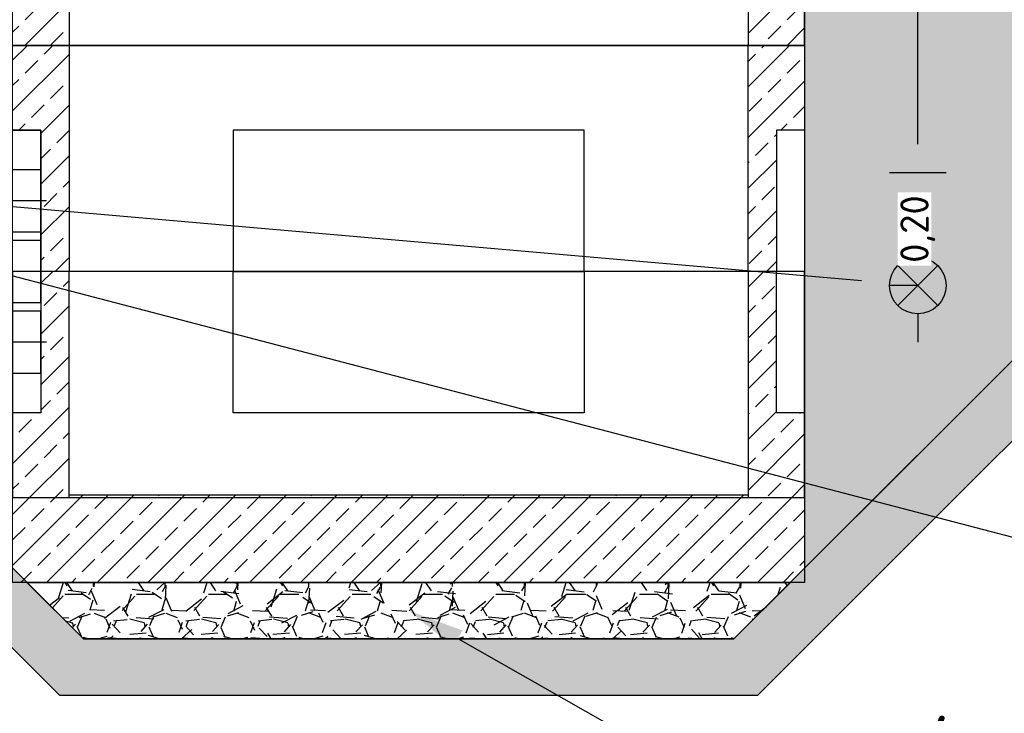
# Model space of a CAD drawing. Header units: metres. Extents: x -8 to 23.9, y -5.1 to 15.4.
# Tile 23 of 25: x 17.8 to 19.6, y 8.4 to 9.6. Entities that reach past the tile are written whole.
import ezdxf
from ezdxf import colors
from ezdxf.entities.mleader import LeaderData, LeaderLine
from ezdxf.math import Vec2, Vec3

# ---------------------------------------------------------------- set-up
doc = ezdxf.new("R2010")
doc.units = ezdxf.units.M
doc.linetypes.add('AXES2', pattern=[28.575000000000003, 19.05, -3.175, 3.175, -3.175])
doc.layers.add('LAYOUT Kein Druck', color=5, linetype='Continuous', plot=False)
for name, color, linetype in [('SCHNITT_BAU Bestand', 7, 'Continuous'), ('SCHNITT_BAU Neubau', 1, 'Continuous'), ('SCHNITT_ER Neubau', 1, 'Continuous')]:
    doc.layers.add(name, color=color, linetype=linetype)
doc.styles.get("Standard").update_dxf_attribs({"font": 'isocpeur.ttf'})
doc.dimstyles.new('Beschriftung', dxfattribs={"dimscale": 0, "dimtxt": 1, "dimasz": 1, "dimexe": 1, "dimexo": 1, "dimgap": 1, "dimtad": 0, "dimtoh": 1, "dimzin": 1, "dimtxsty": 'Standard', "dimcen": 1, "dimadec": 0, "dimazin": 0, "dimtfac": 1, "dimtofl": 0, "dimtmove": 0, "dimatfit": 3, "dimfxl": 1, "dimfxlon": 1, "dimtfill": 1, "dimtolj": 1, "dimtzin": 0, "dimarcsym": 0})
pattern_1 = [(45, (0, 0), (-0.04490128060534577, 0.04490128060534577), []), (45, (0.04490130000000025, 0), (-0.04490128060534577, 0.04490128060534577), [0.03175000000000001, -0.015875])]

# ---------------------------------------------------------------- blocks, each defined once
blk = doc.blocks.new('*D58')
at = {"layer": 'Defpoints', "color": 0, "transparency": 16777216}
for p in [(11.56428952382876, 10.24999996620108), (20.81499999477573, 10.24999996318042), (20.81499999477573, 7.279999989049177)]:
    blk.add_point(p, dxfattribs=at)
at = {"layer": 'SCHNITT_BAU Bestand', "color": 0, "lineweight": -2, "transparency": 16777216}
for p, q in [((11.56428952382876, 7.379999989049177), (11.56428952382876, 7.179999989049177)), ((20.81499999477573, 7.379999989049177), (20.81499999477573, 7.179999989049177)), ((11.66428952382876, 7.279999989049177), (15.97714475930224, 7.279999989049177)), ((20.71499999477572, 7.279999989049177), (16.40214475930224, 7.279999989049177))]:
    blk.add_line(p, q, dxfattribs=at)
at = {"layer": 'SCHNITT_BAU Bestand', "color": 0, "transparency": 16777216}
for points in [[(11.66428952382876, 7.296666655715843), (11.66428952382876, 7.26333332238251), (11.56428952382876, 7.279999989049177)], [(20.71499999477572, 7.296666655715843), (20.71499999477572, 7.26333332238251), (20.81499999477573, 7.279999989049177)]]:
    blk.add_solid(points, dxfattribs=at)
at = {"layer": 'SCHNITT_BAU Bestand', "color": 0, "transparency": 16777216, "insert": (16.18964475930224, 7.279999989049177), "char_height": 0.1, "attachment_point": 5, "bg_fill": 3, "box_fill_scale": 1.1, "bg_fill_color": 256, "bg_fill_true_color": 13158600, "bg_fill_transparency": 0}
blk.add_mtext('\\A1;9,25', dxfattribs=at)
blk = doc.blocks.new('*U104')
h = blk.add_hatch(color=255)
h.dxf.hatch_style = 1
edge = h.paths.add_edge_path()
edge.add_arc((0, 0), 0.04999997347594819, 0, 360)
at = {"color": 0, "linetype": 'ByBlock', "lineweight": -2, "transparency": 16777216}
for points in [[(0.03535526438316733, -0.03535532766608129), (-0.03535537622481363, 0.03535531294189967)], [(-0.03535537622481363, -0.03535532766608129), (0.03535526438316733, 0.03535531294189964)]]:
    blk.add_lwpolyline(points, dxfattribs=at)
blk.add_circle((0, 0), 0.04999997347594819, dxfattribs=at)
blk = doc.blocks.new('*D65')
at = {"layer": 'Defpoints', "color": 0, "transparency": 16777216}
for p in [(17.93999988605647, 8.524999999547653), (19.0899999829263, 8.524999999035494), (17.93999988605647, 7.479999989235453)]:
    blk.add_point(p, dxfattribs=at)
at = {"layer": 'SCHNITT_BAU Bestand', "color": 0, "lineweight": -2, "transparency": 16777216}
for p, q in [((17.93999988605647, 7.579999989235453), (17.93999988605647, 7.379999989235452)), ((19.0899999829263, 7.579999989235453), (19.0899999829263, 7.379999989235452)), ((18.03999988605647, 7.479999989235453), (18.32249993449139, 7.479999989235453)), ((18.9899999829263, 7.479999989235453), (18.70749993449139, 7.479999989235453))]:
    blk.add_line(p, q, dxfattribs=at)
at = {"layer": 'SCHNITT_BAU Bestand', "color": 0, "transparency": 16777216}
for points in [[(18.03999988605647, 7.49666665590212), (18.03999988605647, 7.463333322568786), (17.93999988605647, 7.479999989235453)], [(18.9899999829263, 7.49666665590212), (18.9899999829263, 7.463333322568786), (19.0899999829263, 7.479999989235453)]]:
    blk.add_solid(points, dxfattribs=at)
at = {"layer": 'SCHNITT_BAU Bestand', "color": 0, "transparency": 16777216, "insert": (18.51499993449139, 7.479999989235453), "char_height": 0.1, "attachment_point": 5, "bg_fill": 3, "box_fill_scale": 1.1, "bg_fill_color": 256, "bg_fill_true_color": 13158600, "bg_fill_transparency": 0}
blk.add_mtext('\\A1;1,15', dxfattribs=at)
blk = doc.blocks.new('*D123')
at = {"layer": 'Defpoints', "color": 0, "transparency": 16777216}
for p in [(17.2150000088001, 9.249999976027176), (17.93999988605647, 8.524999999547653), (17.93999988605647, 7.479999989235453)]:
    blk.add_point(p, dxfattribs=at)
at = {"layer": 'SCHNITT_BAU Bestand', "color": 0, "lineweight": -2, "transparency": 16777216}
for p, q in [((17.2150000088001, 7.579999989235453), (17.2150000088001, 7.379999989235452)), ((17.93999988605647, 7.579999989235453), (17.93999988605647, 7.379999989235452)), ((17.1150000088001, 7.479999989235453), (17.0150000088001, 7.479999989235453)), ((18.03999988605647, 7.479999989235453), (18.13999988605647, 7.479999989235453))]:
    blk.add_line(p, q, dxfattribs=at)
at = {"layer": 'SCHNITT_BAU Bestand', "color": 0, "transparency": 16777216}
for points in [[(17.1150000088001, 7.49666665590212), (17.1150000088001, 7.463333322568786), (17.2150000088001, 7.479999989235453)], [(18.03999988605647, 7.49666665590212), (18.03999988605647, 7.463333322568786), (17.93999988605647, 7.479999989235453)]]:
    blk.add_solid(points, dxfattribs=at)
at = {"layer": 'SCHNITT_BAU Bestand', "color": 0, "transparency": 16777216, "insert": (17.57749994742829, 7.479999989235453), "char_height": 0.1, "attachment_point": 5, "bg_fill": 3, "box_fill_scale": 1.1, "bg_fill_color": 256, "bg_fill_true_color": 13158600, "bg_fill_transparency": 0}
blk.add_mtext('\\A1;0,72', dxfattribs=at)
blk = doc.blocks.new('*U30')
h = blk.add_hatch()
h.set_pattern_fill('ANSI33', color=0, scale=0.01)
h.set_pattern_definition(pattern_1)
h.paths.add_polyline_path([(0.7000000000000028, 0), (0.6000000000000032, 0), (0.6000000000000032, -0.4), (0.7000000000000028, -0.4)])
h.paths.add_polyline_path([(-0.7000000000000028, 0), (-0.6000000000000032, 0), (-0.6000000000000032, -0.4), (-0.7000000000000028, -0.4)])
at = {"color": 0, "linetype": 'ByBlock', "lineweight": -2}
for points in [[(-0.7000000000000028, 0), (0.7000000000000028, 0), (0.7000000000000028, -0.3999999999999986), (-0.7000000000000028, -0.3999999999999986)], [(-0.7000000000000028, 0), (-0.6000000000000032, 0), (-0.6000000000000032, -0.4), (-0.7000000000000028, -0.4)], [(0.7000000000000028, 0), (0.6000000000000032, 0), (0.6000000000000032, -0.4), (0.7000000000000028, -0.4)]]:
    blk.add_lwpolyline(points, close=True, dxfattribs=at)
blk = doc.blocks.new('*U31')
h = blk.add_hatch()
h.set_pattern_fill('ANSI33', color=0, scale=0.01)
h.set_pattern_definition([(45, (0, -0.9024419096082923), (-0.04490128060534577, 0.04490128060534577), []), (45, (0.04490130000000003, -0.9024419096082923), (-0.04490128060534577, 0.04490128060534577), [0.03175, -0.015875])])
h.paths.add_polyline_path([(-0.7000000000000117, 0), (-0.6000000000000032, 0), (-0.6000000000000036, -0.3999999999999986), (-0.6500000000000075, -0.3999999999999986), (-0.6500000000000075, -0.1499999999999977), (-0.7000000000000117, -0.1499999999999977)])
h.paths.add_polyline_path([(0.5999999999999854, 0), (0.699999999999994, 0), (0.699999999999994, -0.1499999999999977), (0.6499999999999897, -0.1499999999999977), (0.6499999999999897, -0.3999999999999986), (0.5999999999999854, -0.3999999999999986)])
at = {"color": 0, "linetype": 'ByBlock', "lineweight": -2}
for points in [[(-0.7000000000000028, 0), (0.7000000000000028, 0), (0.7000000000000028, -0.3999999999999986), (-0.7000000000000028, -0.3999999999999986)], [(-0.7000000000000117, 0), (-0.6000000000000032, 0), (-0.6000000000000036, -0.3999999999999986), (-0.6500000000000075, -0.3999999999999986), (-0.6500000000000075, -0.1499999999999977), (-0.7000000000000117, -0.1499999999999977)], [(0.5999999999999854, 0), (0.699999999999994, 0), (0.699999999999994, -0.1499999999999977), (0.6499999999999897, -0.1499999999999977), (0.6499999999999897, -0.3999999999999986), (0.5999999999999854, -0.3999999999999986)]]:
    blk.add_lwpolyline(points, close=True, dxfattribs=at)
blk.add_lwpolyline([(-0.3100000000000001, -0.3999999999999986), (0.3100000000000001, -0.3999999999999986), (0.3100000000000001, -0.1499999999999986), (-0.3100000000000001, -0.1499999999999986)], close=True)
blk = doc.blocks.new('*U33')
h = blk.add_hatch()
h.set_pattern_fill('ANSI33', color=0, scale=0.01)
h.set_pattern_definition([(45, (0, 0), (-0.04490128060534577, 0.04490128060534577), []), (45, (0.04490130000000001, 0), (-0.04490128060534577, 0.04490128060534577), [0.03175, -0.015875])])
h.paths.add_polyline_path([(-0.7000000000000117, -0.3999999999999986), (-0.6000000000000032, -0.3999999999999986), (-0.6000000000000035, 0), (-0.6500000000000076, 0), (-0.6500000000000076, -0.2500000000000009), (-0.7000000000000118, -0.2500000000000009)])
h.paths.add_polyline_path([(0.5999999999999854, -0.3999999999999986), (0.699999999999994, -0.3999999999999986), (0.699999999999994, -0.2500000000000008), (0.6499999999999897, -0.2500000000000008), (0.6499999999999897, 0), (0.5999999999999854, 0)])
at = {"color": 0, "linetype": 'ByBlock', "lineweight": -2}
for points in [[(-0.7000000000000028, -0.3999999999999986), (0.7000000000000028, -0.3999999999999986), (0.7000000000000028, 0), (-0.7000000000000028, 0)], [(-0.7000000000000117, -0.3999999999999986), (-0.6000000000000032, -0.3999999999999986), (-0.6000000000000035, 0), (-0.6500000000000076, 0), (-0.6500000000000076, -0.2500000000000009), (-0.7000000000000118, -0.2500000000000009)], [(0.5999999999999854, -0.3999999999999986), (0.699999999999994, -0.3999999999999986), (0.699999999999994, -0.2500000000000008), (0.6499999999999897, -0.2500000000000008), (0.6499999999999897, 0), (0.5999999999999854, 0)]]:
    blk.add_lwpolyline(points, close=True, dxfattribs=at)
blk.add_lwpolyline([(-0.31, 0), (0.31, 0), (0.31, -0.25), (-0.31, -0.25)], close=True)
blk = doc.blocks.new('*U32')
at = {"linetype": 'ByBlock', "lineweight": -2}
h = blk.add_hatch(dxfattribs=at)
h.set_pattern_fill('ANSI33', color=0, scale=0.01)
h.set_pattern_definition(pattern_1)
h.paths.add_polyline_path([(-0.6999999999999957, 0), (-0.6, 0), (-0.6, 0.005000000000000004), (0.6, 0.005000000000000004), (0.6, 0), (0.6999999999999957, 0), (0.6999999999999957, -0.1499999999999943), (-0.6999999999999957, -0.1499999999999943)])
at = {"color": 0, "linetype": 'ByBlock', "lineweight": -2}
blk.add_lwpolyline([(-0.6999999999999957, 0), (-0.6, 0), (-0.6, 0.005000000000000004), (0.6, 0.005000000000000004), (0.6, 0), (0.6999999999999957, 0), (0.6999999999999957, -0.1499999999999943), (-0.6999999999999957, -0.1499999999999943)], close=True, dxfattribs=at)
blk.add_lwpolyline([(0.6999999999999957, -0.1499999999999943), (-0.6999999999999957, -0.1499999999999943), (-0.6999999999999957, 0), (0.6999999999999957, 0)], close=True)
blk = doc.blocks.new('*U53')
at = {"color": 0, "linetype": 'AXES2', "ltscale": 0.001, "transparency": 16777216}
blk.add_line((0.05500000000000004, 0), (-0.05500000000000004, 0), dxfattribs=at)
blk = doc.blocks.new('*U54')
at = {"color": 0, "linetype": 'AXES2', "ltscale": 0.001, "transparency": 16777216}
blk.add_line((0.05500000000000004, 0), (-0.05500000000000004, 0), dxfattribs=at)
blk = doc.blocks.new('*U55')
at = {"color": 0, "linetype": 'AXES2', "ltscale": 0.001, "transparency": 16777216}
blk.add_line((0.05500000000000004, 0), (-0.05500000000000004, 0), dxfattribs=at)
blk = doc.blocks.new('*U43')
for points in [[(-0.04499999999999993, 0), (0.04500000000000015, 0), (0.04500000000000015, -0.5), (-0.04499999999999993, -0.5)], [(-0.04499999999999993, -0.18), (0.04500000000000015, -0.18), (0.04500000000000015, -0.07), (-0.04499999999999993, -0.07)], [(-0.04499999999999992, -0.305), (0.04500000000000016, -0.305), (0.04500000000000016, -0.195), (-0.04499999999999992, -0.195)], [(-0.0450000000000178, -0.43), (0.04499999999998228, -0.43), (0.04499999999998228, -0.32), (-0.0450000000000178, -0.32)]]:
    blk.add_lwpolyline(points, close=True)
at = {"linetype": 'AXES2', "ltscale": 0.001}
for name, p in [('*U53', (1.110223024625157e-16, -0.125)), ('*U54', (1.249000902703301e-16, -0.25)), ('*U55', (-1.77566295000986e-14, -0.375))]:
    blk.add_blockref(name, p, dxfattribs=at)
blk = doc.blocks.new('*D79')
at = {"layer": 'Defpoints', "color": 0, "transparency": 16777216}
for p in [(20.81499999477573, 10.24999996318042), (19.09000001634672, 8.52500001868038), (20.81499999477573, 7.4799999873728)]:
    blk.add_point(p, dxfattribs=at)
at = {"layer": 'SCHNITT_BAU Bestand', "color": 0, "lineweight": -2, "transparency": 16777216}
for p, q in [((19.09000001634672, 7.5799999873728), (19.09000001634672, 7.3799999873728)), ((20.81499999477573, 7.5799999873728), (20.81499999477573, 7.3799999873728)), ((19.19000001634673, 7.4799999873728), (19.75000000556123, 7.4799999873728)), ((20.71499999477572, 7.4799999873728), (20.15500000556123, 7.4799999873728))]:
    blk.add_line(p, q, dxfattribs=at)
at = {"layer": 'SCHNITT_BAU Bestand', "color": 0, "transparency": 16777216}
for points in [[(19.19000001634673, 7.496666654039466), (19.19000001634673, 7.463333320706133), (19.09000001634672, 7.4799999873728)], [(20.71499999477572, 7.496666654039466), (20.71499999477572, 7.463333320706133), (20.81499999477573, 7.4799999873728)]]:
    blk.add_solid(points, dxfattribs=at)
at = {"layer": 'SCHNITT_BAU Bestand', "color": 0, "transparency": 16777216, "insert": (19.95250000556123, 7.4799999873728), "char_height": 0.1, "attachment_point": 5, "bg_fill": 3, "box_fill_scale": 1.1, "bg_fill_color": 256, "bg_fill_true_color": 13158600, "bg_fill_transparency": 0}
blk.add_mtext('\\A1;1,72', dxfattribs=at)
blk = doc.blocks.new('*D76')
at = {"layer": 'Defpoints', "color": 0, "transparency": 16777216}
for p in [(20.81499994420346, 10.24999996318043), (19.21499997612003, 8.624999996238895), (22.81499997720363, 8.624999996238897)]:
    blk.add_point(p, dxfattribs=at)
at = {"layer": 'SCHNITT_BAU Bestand', "color": 0, "lineweight": -2, "transparency": 16777216}
for p, q in [((22.71499997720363, 10.24999996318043), (22.91499997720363, 10.24999996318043)), ((22.81499997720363, 10.14999996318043), (22.81499997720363, 9.63999997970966)), ((22.81499997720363, 8.724999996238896), (22.81499997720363, 9.23499997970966)), ((22.71499997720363, 8.624999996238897), (22.91499997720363, 8.624999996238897))]:
    blk.add_line(p, q, dxfattribs=at)
at = {"layer": 'SCHNITT_BAU Bestand', "color": 0, "transparency": 16777216}
for points in [[(22.79833331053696, 10.14999996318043), (22.8316666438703, 10.14999996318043), (22.81499997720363, 10.24999996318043)], [(22.79833331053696, 8.724999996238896), (22.8316666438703, 8.724999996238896), (22.81499997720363, 8.624999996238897)]]:
    blk.add_solid(points, dxfattribs=at)
at = {"layer": 'SCHNITT_BAU Bestand', "color": 0, "transparency": 16777216, "insert": (22.81499997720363, 9.437499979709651), "char_height": 0.1, "attachment_point": 5, "rotation": 90, "bg_fill": 3, "box_fill_scale": 1.1, "bg_fill_color": 256, "bg_fill_true_color": 13158600, "bg_fill_transparency": 0}
blk.add_mtext('\\A1;1,62', dxfattribs=at)
blk = doc.blocks.new('*D113')
at = {"layer": 'Defpoints', "color": 0, "transparency": 16777216}
for p in [(17.11500002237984, 9.349999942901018), (19.41499331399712, 9.349999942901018), (19.41499331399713, 9.149999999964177)]:
    blk.add_point(p, dxfattribs=at)
at = {"layer": 'SCHNITT_ER Neubau', "color": 0, "lineweight": -2, "transparency": 16777216}
for p, q in [((19.41499331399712, 9.399999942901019), (19.41499331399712, 9.449999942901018)), ((19.36499331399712, 9.349999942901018), (19.46499331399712, 9.349999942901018)), ((19.41499331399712, 9.149999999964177), (19.36499331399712, 9.149999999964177)), ((19.41499331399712, 9.099999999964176), (19.41499331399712, 9.049999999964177))]:
    blk.add_line(p, q, dxfattribs=at)
at = {"layer": 'SCHNITT_ER Neubau', "color": 0, "transparency": 16777216}
for points in [[(19.40665998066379, 9.399999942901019), (19.42332664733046, 9.399999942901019), (19.41499331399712, 9.349999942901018)], [(19.40665998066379, 9.099999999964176), (19.42332664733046, 9.099999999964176), (19.41499331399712, 9.149999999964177)]]:
    blk.add_solid(points, dxfattribs=at)
at = {"layer": 'SCHNITT_ER Neubau', "color": 0, "transparency": 16777216, "insert": (19.41499331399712, 9.24999997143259), "char_height": 0.05, "attachment_point": 5, "rotation": 90, "bg_fill": 3, "box_fill_scale": 1.1, "bg_fill_color": 256, "bg_fill_true_color": 13158600, "bg_fill_transparency": 0}
blk.add_mtext('\\A1;0,20', dxfattribs=at)
blk = doc.blocks.new('*D114')
at = {"layer": 'Defpoints', "color": 0, "transparency": 16777216}
for p in [(19.41499331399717, 10.24999996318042), (20.81499999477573, 10.24999996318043), (17.11500002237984, 9.349999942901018)]:
    blk.add_point(p, dxfattribs=at)
at = {"layer": 'SCHNITT_ER Neubau', "color": 0, "lineweight": -2, "transparency": 16777216}
for p, q in [((19.46499331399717, 10.24999996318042), (19.36499331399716, 10.24999996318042)), ((19.41499331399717, 10.19999996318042), (19.41499331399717, 9.906249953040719)), ((19.41499331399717, 9.399999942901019), (19.41499331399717, 9.69374995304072)), ((19.36499331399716, 9.349999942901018), (19.46499331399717, 9.349999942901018))]:
    blk.add_line(p, q, dxfattribs=at)
at = {"layer": 'SCHNITT_ER Neubau', "color": 0, "transparency": 16777216}
for points in [[(19.40665998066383, 10.19999996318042), (19.4233266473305, 10.19999996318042), (19.41499331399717, 10.24999996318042)], [(19.40665998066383, 9.399999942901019), (19.4233266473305, 9.399999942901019), (19.41499331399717, 9.349999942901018)]]:
    blk.add_solid(points, dxfattribs=at)
at = {"layer": 'SCHNITT_ER Neubau', "color": 0, "transparency": 16777216, "insert": (19.41499331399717, 9.799999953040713), "char_height": 0.05, "attachment_point": 5, "rotation": 90, "bg_fill": 3, "box_fill_scale": 1.1, "bg_fill_color": 256, "bg_fill_true_color": 13158600, "bg_fill_transparency": 0}
blk.add_mtext('\\A1;0,90', dxfattribs=at)

msp = doc.modelspace()

# ---------------------------------------------------------------- hatches: boundary and pattern name
at = {"layer": 'SCHNITT_BAU Bestand'}
h = msp.add_hatch(dxfattribs=at)
h.set_pattern_fill('EARTH', color=256, scale=0.009999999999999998, angle=-2.544443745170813e-14)
h.set_pattern_definition([(359.9999999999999, (0.4249999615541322, 0.8072891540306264), (0.06350000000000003, 0.06349999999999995), [0.06349999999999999, -0.06349999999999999]), (359.9999999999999, (0.4249999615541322, 0.8311016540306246), (0.06350000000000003, 0.06349999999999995), [0.06349999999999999, -0.06349999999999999]), (359.9999999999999, (0.4249999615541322, 0.8549141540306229), (0.06350000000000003, 0.06349999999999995), [0.06349999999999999, -0.06349999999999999]), (90, (0.4329374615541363, 0.862851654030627), (-0.06349999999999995, 0.06350000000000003), [0.06349999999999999, -0.06349999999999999]), (90, (0.4567499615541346, 0.862851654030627), (-0.06349999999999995, 0.06350000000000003), [0.06349999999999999, -0.06349999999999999]), (90, (0.4805624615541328, 0.862851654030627), (-0.06349999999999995, 0.06350000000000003), [0.06349999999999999, -0.06349999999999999])])
h.paths.add_polyline_path([(10.564289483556, 10.2499999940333), (11.56428950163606, 10.24999998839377), (12.7142893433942, 9.100000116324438), (12.755710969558, 9.100000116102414), (12.9057108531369, 9.250000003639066), (17.21499996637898, 9.249999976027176), (17.93999986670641, 8.524999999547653), (19.08999999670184, 8.524999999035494), (20.81499997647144, 10.24999996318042), (21.81499997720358, 10.24999997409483), (21.81499997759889, 10.14999997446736), (20.8564213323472, 10.14999995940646), (19.13142132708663, 8.424999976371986), (17.89857859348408, 8.42499998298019), (17.1735786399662, 9.149999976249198), (12.94017194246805, 9.166803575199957), (12.77336848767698, 9.000000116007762), (12.67286798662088, 9.00000011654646), (11.52286812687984, 10.1499999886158), (10.56428948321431, 10.1499999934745)])

# ---------------------------------------------------------------- linework, layer by layer
at = {"layer": 'LAYOUT Kein Druck'}
msp.add_lwpolyline([(10.564289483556, 10.2499999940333), (11.56428950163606, 10.24999998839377), (12.7142893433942, 9.100000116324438), (12.755710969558, 9.100000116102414), (12.9057108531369, 9.250000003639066), (17.21499996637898, 9.249999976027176), (17.93999986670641, 8.524999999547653), (19.08999999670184, 8.524999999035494), (20.81499997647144, 10.24999996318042), (21.81499997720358, 10.24999997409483), (21.81499997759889, 10.14999997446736), (20.8564213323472, 10.14999995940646), (19.13142132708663, 8.424999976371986), (17.89857859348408, 8.42499998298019), (17.1735786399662, 9.149999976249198), (12.94017194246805, 9.166803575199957), (12.77336848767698, 9.000000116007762), (12.67286798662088, 9.00000011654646), (11.52286812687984, 10.1499999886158), (10.56428948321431, 10.1499999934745)], close=True, dxfattribs=at)
at = {"layer": 'SCHNITT_BAU Bestand'}
msp.add_lwpolyline([(21.8149999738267, 10.25000000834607), (20.81500002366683, 10.24999999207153), (19.09000001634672, 8.52500001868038), (17.93999985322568, 8.525000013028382), (17.21499999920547, 9.249999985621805), (12.9057108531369, 9.250000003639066), (12.75571096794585, 9.100000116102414), (12.71428934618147, 9.10000010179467), (11.56428949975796, 10.24999996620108), (10.56428948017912, 10.24999996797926)], dxfattribs=at)

# ---------------------------------------------------------------- next in the draw order: dimensions: what is measured, and where the dimension line sits
dim = msp.add_linear_dim(base=(20.81499999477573, 7.279999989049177), p1=(11.56428952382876, 10.24999996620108), p2=(20.81499999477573, 10.24999996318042), dimstyle='Beschriftung', dxfattribs=at)
dim.commit()
dim.dimension.update_dxf_attribs({"geometry": '*D58', "text_midpoint": (16.18964475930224, 7.279999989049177)})

# ---------------------------------------------------------------- next in the draw order: hatches: boundary and pattern name
at = {"layer": 'SCHNITT_BAU Neubau'}
h = msp.add_hatch(dxfattribs=at)
h.set_pattern_fill('AR-CONC', color=256, scale=0.001, angle=-2.544443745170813e-14)
h.set_pattern_definition([(49.99999999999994, (0.4249999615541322, 0.8072891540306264), (0.182184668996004, -0.01593908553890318), [0.01905, -0.20955]), (355, (0.4249999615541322, 0.8072891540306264), (-0.03524342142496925, 0.1910568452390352), [0.01524, -0.16764058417]), (100.4514446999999, (0.4401819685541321, 0.8059609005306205), (0.1469412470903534, 0.175117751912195), [0.01619000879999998, -0.1780902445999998]), (46.18419999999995, (0.4249999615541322, 0.8580891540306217), (0.2710790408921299, -0.04204232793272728), [0.028575, -0.314325]), (96.63555760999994, (0.447589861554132, 0.854585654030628), (0.2374041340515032, 0.2474261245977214), [0.02428502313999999, -0.2671356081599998]), (351.1841511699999, (0.4249999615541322, 0.8580891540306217), (0.2374041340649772, 0.2474261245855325), [0.02285996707, -0.25145973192]), (20.99999999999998, (0.4503999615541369, 0.8453891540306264), (0.1516143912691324, -0.1022651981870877), [0.01905, -0.20955]), (326, (0.4503999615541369, 0.8453891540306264), (0.06180202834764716, 0.1841879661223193), [0.01524, -0.1676399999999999]), (71.45144499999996, (0.4630344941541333, 0.8368670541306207), (0.2134164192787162, 0.08192276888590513), [0.01619000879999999, -0.1780899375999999]), (37.49999999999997, (0.4249999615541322, 0.8072891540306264), (0.003088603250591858, 0.0845550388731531), [0, -0.1656079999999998, 0, -0.1701799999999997, 0, -0.1682749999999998]), (7.499999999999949, (0.4249999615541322, 0.8072891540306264), (0.06681966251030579, 0.1001805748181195), [0, -0.09702799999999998, 0, -0.161798, 0, -0.064135]), (327.4999999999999, (0.3683579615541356, 0.8072891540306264), (0.1355905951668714, -0.005728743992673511), [0, -0.06349999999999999, 0, -0.19812, 0, -0.26289]), (317.4999999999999, (0.3429579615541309, 0.8072891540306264), (0.148129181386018, 0.02542649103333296), [0, -0.08255, 0, -0.131572, 0, -0.18669])])
h.paths.add_polyline_path([(19.21499997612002, 8.649999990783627), (20.81499997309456, 10.24999999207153), (18.63999997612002, 10.24999999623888), (18.63999997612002, 10.17499999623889), (19.21499996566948, 10.17499999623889)])
h.paths.add_polyline_path([(11.56428949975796, 10.24999996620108), (12.63499996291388, 10.24999998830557), (12.63499996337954, 9.999999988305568), (12.5849999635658, 9.899999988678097), (12.5849999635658, 9.849999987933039), (12.76499996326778, 9.849999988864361), (12.76499996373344, 9.899999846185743), (13.5049999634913, 9.899999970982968), (13.5049999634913, 9.849999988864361), (13.9349999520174, 9.849999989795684), (13.93499994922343, 9.49999988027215), (13.88499998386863, 9.500000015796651), (13.63499996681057, 9.250000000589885), (12.9057108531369, 9.250000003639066), (12.75571095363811, 9.10000010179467), (12.71428934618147, 9.10000010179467)])
edge = h.paths.add_edge_path()
edge.add_line((17.31865764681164, 9.759133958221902), (17.45841722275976, 9.578081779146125))
edge.add_arc((17.81675003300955, 9.857435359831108), 0.4543575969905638, 217.9397126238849, 264.727761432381)
edge.add_line((17.77499996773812, 9.404999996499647), (17.77499996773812, 9.499999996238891))
edge.add_line((17.77499996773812, 9.499999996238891), (17.81499997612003, 9.499999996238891))
edge.add_line((17.81499997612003, 9.499999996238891), (17.81499997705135, 9.899999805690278))
edge.add_line((17.81499997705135, 9.899999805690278), (17.34500007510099, 9.89999985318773))
edge.add_line((17.34500007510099, 9.89999985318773), (17.3450000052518, 9.849999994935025))
edge.add_line((17.3450000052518, 9.849999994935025), (17.22992431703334, 9.84999999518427))
edge.add_arc((16.8747619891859, 9.414415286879), 0.5620269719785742, 37.8320521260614, 50.807259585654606, ccw=False)
edge = h.paths.add_edge_path()
edge.add_line((17.26996522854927, 9.456651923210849), (17.32395179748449, 9.359793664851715))
edge.add_arc((17.81202958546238, 9.633221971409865), 0.5594488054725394, 209.2581861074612, 266.2048483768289)
edge.add_line((17.7749999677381, 9.074999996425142), (17.77499997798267, 8.999999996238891))
edge.add_line((17.77499997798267, 8.999999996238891), (17.81499997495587, 8.999999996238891))
edge.add_line((17.81499997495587, 8.999999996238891), (17.81499997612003, 8.64999992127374))
edge.add_line((17.81499997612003, 8.64999992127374), (16.9649999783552, 9.500000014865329))
edge.add_line((16.9649999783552, 9.500000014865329), (16.91500000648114, 9.500000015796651))
edge.add_line((16.91500000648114, 9.500000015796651), (16.91500001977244, 9.684999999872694))
edge.add_arc((16.8769470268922, 9.235777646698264), 0.4508311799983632, 29.33577034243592, 85.1581141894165, ccw=False)
edge = h.paths.add_edge_path(flags=17)
edge.add_line((17.366048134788, 9.51020633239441), (17.42003470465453, 9.4133480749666))
edge.add_arc((17.81305291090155, 9.634222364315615), 0.4508311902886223, 209.3357714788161, 265.1581204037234)
edge.add_line((17.77499996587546, 9.184999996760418), (17.77499996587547, 9.294999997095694))
edge.add_arc((17.81523793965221, 9.855584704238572), 0.5620269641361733, 217.832051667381, 265.89443154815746, ccw=False)
edge.add_line((17.37134228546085, 9.510866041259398), (17.34402834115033, 9.546250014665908))
edge.add_arc((16.87797034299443, 9.236778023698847), 0.5594488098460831, 29.258186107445, 33.58496931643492, ccw=False)
edge = h.paths.add_edge_path()
edge.add_line((17.23158271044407, 9.691918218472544), (17.34402834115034, 9.546250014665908))
edge.add_arc((16.87797034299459, 9.236778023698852), 0.5594488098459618, 33.5849693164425, 86.20484276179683)
edge.add_line((16.91500001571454, 9.794999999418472), (16.91500001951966, 9.864999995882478))
edge.add_arc((16.87324990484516, 9.412564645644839), 0.4543575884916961, 37.93971220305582, 84.72775507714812, ccw=False)
h = msp.add_hatch(dxfattribs=at)
h.set_pattern_fill('GRAVEL', color=256, scale=0.004999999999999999, angle=-7.733807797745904)
h.set_pattern_definition([(228.0127874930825, (-5.573560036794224, -5.043000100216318), (-1.016000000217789, -1.142999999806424), [0.017086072, -1.69152418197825]), (184.9697409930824, (-5.584990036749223, -5.055700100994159), (1.523999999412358, 0.1270000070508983), [0.02932023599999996, -2.902702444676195]), (132.5104470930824, (-5.61420003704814, -5.058240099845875), (1.27000000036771, -1.396999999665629), [0.020674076, -2.046736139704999]), (267.2736889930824, (-5.663730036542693, -5.089990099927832), (0.1270000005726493, 2.539999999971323), [0.026700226, -2.6433218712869]), (292.8336541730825, (-5.665000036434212, -5.11666010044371), (-0.6349999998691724, 1.524000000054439), [0.02618168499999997, -2.591990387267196]), (357.2736889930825, (-5.654840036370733, -5.140790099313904), (-2.539999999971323, 0.1270000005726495), [0.026700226, -2.6433218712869]), (37.6942404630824, (-5.628170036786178, -5.142060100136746), (-1.651000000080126, -1.26999999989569), [0.03530968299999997, -3.495655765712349]), (72.25532836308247, (-5.600230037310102, -5.120470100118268), (0.8890000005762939, 2.793999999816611), [0.03333597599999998, -3.300262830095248]), (121.4295656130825, (-5.590070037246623, -5.088720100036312), (-1.015999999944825, 1.651000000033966), [0.02679064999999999, -2.652277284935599]), (175.2363582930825, (-5.604040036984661, -5.065860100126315), (1.396999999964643, -0.1270000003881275), [0.03058566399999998, -1.498696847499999]), (222.3974377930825, (-5.634520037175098, -5.063320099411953), (-1.524000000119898, -1.396999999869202), [0.03955389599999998, -3.915838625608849]), (138.8140748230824, (-5.538000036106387, -5.091260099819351), (-0.8889999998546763, 0.7620000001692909), [0.01350022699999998, -1.336528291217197]), (171.4692343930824, (-5.548160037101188, -5.082370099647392), (1.651000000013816, -0.2539999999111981), [0.02568409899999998, -2.542731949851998]), (224.9999999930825, (-5.573560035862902, -5.078560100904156), (-1.533317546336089e-11, -0.1270000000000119), [0.017960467, -0.1616446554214]), (203.1985905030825, (-5.582450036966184, -5.063320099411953), (0.6350000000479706, 0.2539999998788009), [0.009672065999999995, -0.9575311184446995]), (291.8014094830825, (-5.591340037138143, -5.067130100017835), (-0.1269999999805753, 0.3810000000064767), [0.013678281, -0.6702376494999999]), (30.9637565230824, (-5.586260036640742, -5.079830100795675), (0.3810000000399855, 0.2539999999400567), [0.02221598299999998, -0.7183149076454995]), (161.5650511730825, (-5.567210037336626, -5.068400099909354), (0.253999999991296, -0.127000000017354), [0.01606435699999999, -0.3855449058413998]), (16.38954032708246, (-5.665000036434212, -5.067130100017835), (1.270000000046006, 0.3809999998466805), [0.02250439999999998, -2.227941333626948]), (70.34617593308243, (-5.643410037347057, -5.060780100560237), (-0.5080000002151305, -1.396999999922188), [0.01887994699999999, -1.869110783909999]), (293.1985905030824, (-5.567210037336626, -5.043000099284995), (-0.2539999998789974, 0.6350000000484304), [0.019344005, -0.9478591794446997]), (343.6104596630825, (-5.559590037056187, -5.060780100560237), (-1.269999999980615, 0.3810000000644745), [0.02250439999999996, -2.227941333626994]), (339.4439547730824, (-5.665000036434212, -5.145870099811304), (-0.6349999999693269, 0.2540000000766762), [0.02170175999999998, -1.063386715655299]), (294.7751405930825, (-5.644680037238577, -5.153490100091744), (-0.6350000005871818, 1.396999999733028), [0.01818360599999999, -1.800179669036]), (66.80140948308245, (-5.565940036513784, -5.170000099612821), (0.2540000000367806, 0.6349999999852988), [0.01934400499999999, -0.9478591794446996]), (17.35402463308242, (-5.558320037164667, -5.152220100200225), (-1.651000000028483, -0.5079999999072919), [0.02128913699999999, -2.107618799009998]), (69.44395477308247, (-5.628170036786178, -5.170000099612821), (-0.2540000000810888, -0.6349999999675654), [0.01085087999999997, -1.074237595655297]), (101.3099324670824, (-5.573560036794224, -5.170000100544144), (-0.1269999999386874, 0.5080000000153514), [0.006475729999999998, -0.6410997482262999]), (165.9637565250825, (-5.574830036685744, -5.163650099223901), (0.3809999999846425, -0.1270000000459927), [0.026181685, -0.4974527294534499]), (186.0090059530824, (-5.60023003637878, -5.157300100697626), (1.270000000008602, 0.1269999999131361), [0.02426334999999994, -2.402068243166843]), (303.6900675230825, (-5.586260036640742, -5.091260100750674), (-0.1269999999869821, 0.2540000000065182), [0.01831619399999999, -0.4395888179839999]), (353.1572265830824, (-5.576100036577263, -5.106500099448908), (2.158999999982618, -0.2540000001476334), [0.03197783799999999, -3.165800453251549]), (60.9453958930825, (-5.544350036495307, -5.110310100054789), (-0.5080000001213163, -0.8889999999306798), [0.013075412, -1.2944696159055]), (89.99999999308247, (-5.538000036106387, -5.098880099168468), (-0.1269999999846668, 0.1270000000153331), [0.007619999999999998, -0.11938]), (120.2564371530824, (-5.602770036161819, -5.153490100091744), (0.5079999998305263, -0.8890000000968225), [0.017643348, -1.746697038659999]), (48.01278749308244, (-5.611660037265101, -5.138250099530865), (1.016000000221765, 1.142999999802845), [0.03417214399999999, -1.674438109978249]), (359.9999999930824, (-5.588800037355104, -5.112850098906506), (0.1270000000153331, 0.1269999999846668), [0.03301999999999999, -0.09397999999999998]), (325.3048464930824, (-5.555780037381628, -5.112850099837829), (1.270000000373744, -0.8889999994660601), [0.02008047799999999, -1.987965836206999]), (254.0546040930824, (-5.539270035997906, -5.124280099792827), (-0.1270000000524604, -0.5079999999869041), [0.01849145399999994, -0.9060825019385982]), (207.6459753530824, (-5.544350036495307, -5.142060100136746), (-2.413000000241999, -1.269999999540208), [0.030107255, -2.980623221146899]), (175.4260787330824, (-5.571020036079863, -5.156030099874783), (-1.650999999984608, 0.1270000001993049), [0.03185147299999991, -3.153292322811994])])
h.paths.add_polyline_path([(17.83999995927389, 8.624999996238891), (19.18999997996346, 8.624999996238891), (19.09000000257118, 8.52500001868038), (17.93999987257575, 8.525000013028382)])

# ---------------------------------------------------------------- next in the draw order: linework, layer by layer
for points in [[(19.21499997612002, 8.649999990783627), (20.81499997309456, 10.24999999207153), (18.63999997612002, 10.24999999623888), (18.63999997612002, 10.17499999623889), (19.21499996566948, 10.17499999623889)], [(17.83999995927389, 8.624999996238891), (19.18999997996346, 8.624999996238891), (19.09000000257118, 8.52500001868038), (17.93999987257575, 8.525000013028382)]]:
    msp.add_lwpolyline(points, close=True, dxfattribs=at)

# ---------------------------------------------------------------- next in the draw order: block references
msp.add_blockref('*U30', (18.51499997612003, 9.974999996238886), dxfattribs=at)
at = {"layer": 'SCHNITT_ER Neubau'}
msp.add_blockref('*U104', (19.41499331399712, 9.149999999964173), dxfattribs=at)

# ---------------------------------------------------------------- next in the draw order: leaders
at = {"layer": 'SCHNITT_BAU Neubau'}
ml = msp.add_multileader_mtext('Standard', dxfattribs=at)
ml.set_content('Ausgleichssicht\\Pca. 10 cm Kies (0-16 mm)', color=256)
ml.set_leader_properties()
ml.build(insert=Vec2(0, 0))
ml.multileader.update_dxf_attribs({"dogleg_length": 1, "arrow_head_size": 0.1, "scale": 0.1})
ctx = ml.context
ctx.base_point, ctx.scale, ctx.char_height, ctx.arrow_head_size, ctx.landing_gap_size, ctx.plane_origin, ctx.plane_x_axis, ctx.plane_y_axis = Vec3(19.33224056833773, 8.167735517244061), 0.1, 0.1, 0.1, 0.1, Vec3(19.91209859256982, 8.125826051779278), Vec3(1, -1.014938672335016e-09), Vec3(1.014938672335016e-09, 1)
ctx.text_align_type = 2
notes = []
notes.append((ctx, [(0, (1, 1, 0), (19.23224056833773, 8.167735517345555), (1, -1.014938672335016e-09), 0.1, [(0, [(18.51499997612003, 8.574999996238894)], 0, [])])]))
ctx.mtext.insert, ctx.mtext.text_direction, ctx.mtext.rotation, ctx.mtext.alignment, ctx.mtext.flow_direction = Vec3(19.43224056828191, 8.112735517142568), Vec3(-1, 1.014938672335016e-09), 3.141592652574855, 3, 5
for ctx, leaders in notes:
    for number, flags, end, landing, length, lines in leaders:
        leader = LeaderData()
        leader.index, (leader.has_last_leader_line, leader.has_dogleg_vector, leader.attachment_direction) = number, flags
        leader.last_leader_point, leader.dogleg_vector, leader.dogleg_length = Vec3(end), Vec3(landing), length
        for number, points, colour, breaks in lines:
            line = LeaderLine()
            line.index, line.vertices, line.color, line.breaks = number, Vec3.list(points), colors.encode_raw_color(colour), breaks
            leader.lines.append(line)
        ctx.leaders.append(leader)

# ---------------------------------------------------------------- next in the draw order: dimensions: what is measured, and where the dimension line sits
at = {"layer": 'SCHNITT_BAU Bestand'}
dim = msp.add_linear_dim(base=(17.93999988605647, 7.479999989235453), p1=(19.0899999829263, 8.524999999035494), p2=(17.93999988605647, 8.524999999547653), dimstyle='Beschriftung', dxfattribs=at)
dim.commit()
dim.dimension.update_dxf_attribs({"geometry": '*D65', "text_midpoint": (18.51499993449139, 7.479999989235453)})

# ---------------------------------------------------------------- next in the draw order: dimensions: what is measured, and where the dimension line sits
dim = msp.add_linear_dim(base=(17.93999988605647, 7.479999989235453), p1=(17.2150000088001, 9.249999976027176), p2=(17.93999988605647, 8.524999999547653), dimstyle='Beschriftung', dxfattribs=at)
dim.commit()
dim.dimension.update_dxf_attribs({"geometry": '*D123', "text_midpoint": (17.57749994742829, 7.479999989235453)})

# ---------------------------------------------------------------- next in the draw order: block references
at = {"layer": 'SCHNITT_BAU Neubau'}
for name, p in [('*U31', (18.51499997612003, 9.57499999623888)), ('*U43', (17.81999997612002, 9.424999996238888)), ('*U33', (18.51499997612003, 9.174999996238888)), ('*U32', (18.51499997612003, 8.774999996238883))]:
    msp.add_blockref(name, p, dxfattribs=at)

# ---------------------------------------------------------------- next in the draw order: leaders
ml = msp.add_multileader_mtext('Standard', dxfattribs=at)
ml.set_content('{\\H0.75x;10×DN 110 Flexrohr zwischen Schacht und Station}', color=256)
ml.set_leader_properties()
ml.build(insert=Vec2(0, 0))
ml.multileader.update_dxf_attribs({"text_attachment_direction": 1, "dogleg_length": 1, "arrow_head_size": 0.1, "scale": 0.1})
ctx = ml.context
ctx.base_point, ctx.scale, ctx.char_height, ctx.arrow_head_size, ctx.landing_gap_size, ctx.plane_origin, ctx.plane_x_axis, ctx.plane_y_axis = Vec3(17.30146249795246, 7.787961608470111), 0.1, 0.1, 0.1, 0.1, Vec3(17.30146249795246, 9.601392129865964), Vec3(1, -1.224646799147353e-16), Vec3(1.224646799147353e-16, 1)
notes = []
notes.append((ctx, [(1, (1, 1, 0), (17.30146249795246, 8.062961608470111), (-1, 1.224646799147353e-16), 0.1, [(0, [(17.30146249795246, 9.601392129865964)], 0, [])])]))
ctx.mtext.insert, ctx.mtext.text_direction, ctx.mtext.flow_direction = Vec3(16.16896249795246, 7.962961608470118), Vec3(1, -1.224646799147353e-16), 5
for ctx, leaders in notes:
    for number, flags, end, landing, length, lines in leaders:
        leader = LeaderData()
        leader.index, (leader.has_last_leader_line, leader.has_dogleg_vector, leader.attachment_direction) = number, flags
        leader.last_leader_point, leader.dogleg_vector, leader.dogleg_length = Vec3(end), Vec3(landing), length
        for number, points, colour, breaks in lines:
            line = LeaderLine()
            line.index, line.vertices, line.color, line.breaks = number, Vec3.list(points), colors.encode_raw_color(colour), breaks
            leader.lines.append(line)
        ctx.leaders.append(leader)

# ---------------------------------------------------------------- next in the draw order: dimensions: what is measured, and where the dimension line sits
at = {"layer": 'SCHNITT_BAU Bestand'}
dim = msp.add_linear_dim(base=(20.81499999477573, 7.4799999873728), p1=(19.09000001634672, 8.52500001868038), p2=(20.81499999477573, 10.24999996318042), dimstyle='Beschriftung', dxfattribs=at)
dim.commit()
dim.dimension.update_dxf_attribs({"geometry": '*D79', "text_midpoint": (19.95250000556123, 7.4799999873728)})

# ---------------------------------------------------------------- next in the draw order: dimensions: what is measured, and where the dimension line sits
dim = msp.add_linear_dim(base=(22.81499997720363, 8.624999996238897), p1=(20.81499994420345, 10.24999996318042), p2=(19.21499997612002, 8.624999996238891), angle=89.99999999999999, dimstyle='Beschriftung', dxfattribs=at)
dim.commit()
dim.dimension.update_dxf_attribs({"geometry": '*D76', "text_midpoint": (22.81499997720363, 9.437499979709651), "text_rotation": 90})

# ---------------------------------------------------------------- next in the draw order: leaders
at = {"layer": 'SCHNITT_BAU Neubau'}
ml = msp.add_multileader_mtext('Standard', dxfattribs=at)
ml.set_content('KAS Gr. VII bestehend aus:\\P\\pxi-3,l3,t3;{\\fSymbol|b0|i0|c2|p18;·^I}1 × Deckenplatte Kl. B125 (h=20 cm)\\P{\\fSymbol|b0|i0|c2|p18;·^I}1 × Zwischenrahmen (h=40 cm)\\P{\\fSymbol|b0|i0|c2|p18;·^I}2 × Einführungsrahmen (h=2×40 cm)\\P{\\fSymbol|b0|i0|c2|p18;·^I}1 × Bodenplatte (h=15 cm)', color=256)
ml.set_leader_properties()
ml.build(insert=Vec2(0, 0))
ml.multileader.update_dxf_attribs({"dogleg_length": 1, "arrow_head_size": 0.1, "scale": 0.1})
ctx = ml.context
ctx.base_point, ctx.scale, ctx.char_height, ctx.arrow_head_size, ctx.landing_gap_size, ctx.plane_origin, ctx.plane_x_axis, ctx.plane_y_axis = Vec3(19.19025379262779, 11.52298884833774), 0.1, 0.1, 0.1, 0.1, Vec3(21.91100055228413, 13.06776756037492), Vec3(1, -1.462318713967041e-10), Vec3(1.462318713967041e-10, 1)
notes = []
notes.append((ctx, [(1, (1, 1, 0), (19.09025379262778, 11.52298884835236), (1, -1.462318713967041e-10), 0.1, [(0, [(18.51499997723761, 10.24999999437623)], 0, [])])]))
ctx.mtext.insert, ctx.mtext.text_direction, ctx.mtext.rotation, ctx.mtext.flow_direction = Vec3(19.29025379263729, 11.58798884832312), Vec3(1, -1.462318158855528e-10), 6.283185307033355, 5
at = {"layer": 'SCHNITT_ER Neubau'}
ml = msp.add_multileader_mtext('Standard', dxfattribs=at)
ml.set_content('Ringerdung', color=256)
ml.set_leader_properties()
ml.build(insert=Vec2(0, 0))
ml.multileader.update_dxf_attribs({"dogleg_length": 1, "arrow_head_size": 0.1, "scale": 0.1})
ctx = ml.context
ctx.base_point, ctx.scale, ctx.char_height, ctx.arrow_head_size, ctx.landing_gap_size, ctx.plane_origin, ctx.plane_x_axis, ctx.plane_y_axis = Vec3(20.6626858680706, 8.668337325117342), 0.1, 0.1, 0.1, 0.1, Vec3(19.39500025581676, 9.150000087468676), Vec3(-1, 3.673940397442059e-16), Vec3(-3.673940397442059e-16, -1)
notes.append((ctx, [(1, (1, 1, 0), (19.7226858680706, 8.668337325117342), (1, -3.673940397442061e-16), 0.1, [(1, [(19.41499331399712, 9.149999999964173), (17.11500010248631, 9.3499999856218)], 0, [])])]))
ctx.mtext.insert, ctx.mtext.text_direction, ctx.mtext.flow_direction = Vec3(19.92268586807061, 8.733337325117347), Vec3(1, -3.673940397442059e-16), 5
for ctx, leaders in notes:
    for number, flags, end, landing, length, lines in leaders:
        leader = LeaderData()
        leader.index, (leader.has_last_leader_line, leader.has_dogleg_vector, leader.attachment_direction) = number, flags
        leader.last_leader_point, leader.dogleg_vector, leader.dogleg_length = Vec3(end), Vec3(landing), length
        for number, points, colour, breaks in lines:
            line = LeaderLine()
            line.index, line.vertices, line.color, line.breaks = number, Vec3.list(points), colors.encode_raw_color(colour), breaks
            leader.lines.append(line)
        ctx.leaders.append(leader)

# ---------------------------------------------------------------- next in the draw order: dimensions: what is measured, and where the dimension line sits
dim = msp.add_linear_dim(base=(19.41499331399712, 9.349999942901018), p1=(19.41499331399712, 9.149999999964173), p2=(17.11500002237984, 9.349999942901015), angle=89.99999999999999, dimstyle='Beschriftung', dxfattribs=at)
dim.commit()
dim.dimension.update_dxf_attribs({"geometry": '*D113', "text_midpoint": (19.41499331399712, 9.24999997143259), "dimtype": 160})

# ---------------------------------------------------------------- next in the draw order: dimensions: what is measured, and where the dimension line sits
dim = msp.add_linear_dim(base=(19.41499331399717, 10.24999996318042), p1=(17.11500002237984, 9.349999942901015), p2=(20.81499999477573, 10.24999996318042), angle=89.99999999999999, dimstyle='Beschriftung', dxfattribs=at)
dim.commit()
dim.dimension.update_dxf_attribs({"geometry": '*D114', "text_midpoint": (19.41499331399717, 9.799999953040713)})

doc.saveas('drawing.dxf')
